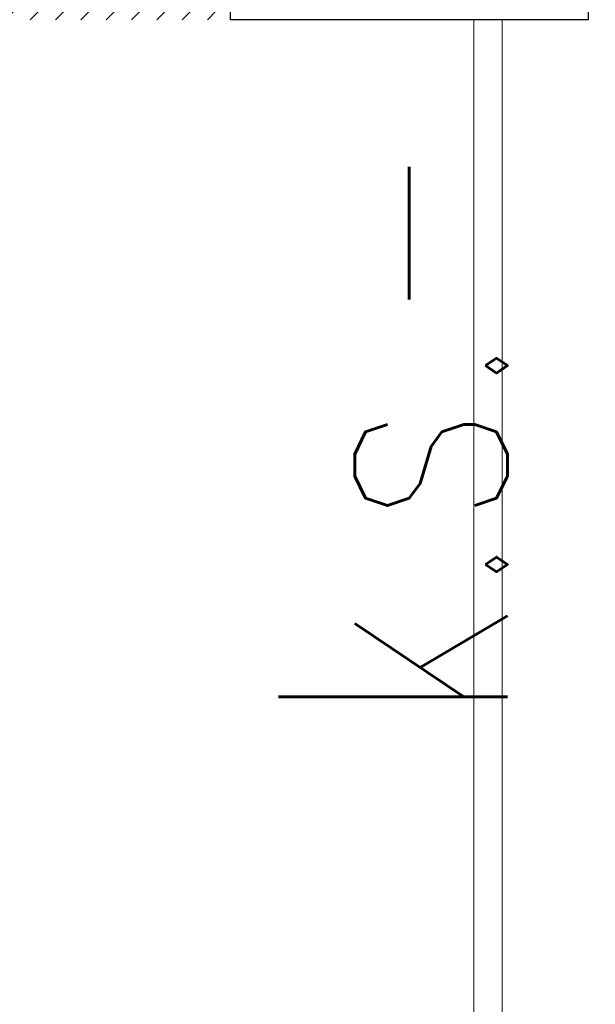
# Model space of a CAD drawing. Header units: inches. Extents: x 27484 to 71626, y -45113 to 39.
# Tile 237 of 256: x 34304 to 34344, y -22978 to -22909. Entities that reach past the tile are written whole.
import ezdxf
from ezdxf.enums import TextEntityAlignment as Align

# ---------------------------------------------------------------- set-up
doc = ezdxf.new("R2010")
doc.units = ezdxf.units.IN
doc.header["$LTSCALE"] = 50
doc.header["$MEASUREMENT"] = 0
doc.layers.add('A-SCIANY', color=5, linetype='Continuous', lineweight=18)
doc.layers.add('A-ść. istn.', color=8, linetype='Continuous', lineweight=0)
for name, color, linetype in [('B-IWE', 2, 'Continuous'), ('R-MET-IWE', 2, 'Continuous'), ('rz_wentylacja', 10, 'Continuous')]:
    doc.layers.add(name, color=color, linetype=linetype)
doc.styles.get("Standard").update_dxf_attribs({"font": 'romans.shx'})

# ---------------------------------------------------------------- blocks, each defined once
blk = doc.blocks.new('IWE0W011')
at = {"layer": 'B-IWE'}
blk.add_lwpolyline([(0, 0), (25, 0), (25, 25), (0, 25), (0, 0)], dxfattribs=at)
at = {"layer": 'R-MET-IWE', "width": 0.75}
blk.add_attdef('NR', text='', height=9.5, dxfattribs=at).set_placement((12.5, 37), align=Align.MIDDLE)

msp = doc.modelspace()

# ---------------------------------------------------------------- hatches: boundary and pattern name
at = {"layer": 'A-ść. istn.', "ltscale": 0.1}
h = msp.add_hatch(dxfattribs=at)
h.set_pattern_fill('ANSI31', color=256, scale=10)
h.set_pattern_definition([(45, (31560.1443, -34930.5661), (-0.88388348, 0.88388348), [])])
h.paths.add_polyline_path([(34292.48247, -22883.96968), (34317.48247, -22883.96968), (34317.48247, -22908.96968), (34292.48247, -22908.96968)])
h.paths.add_polyline_path([(34772.48247, -22883.96968), (34797.48247, -22883.96968), (34797.48247, -22908.96968), (34772.48247, -22908.96968)])

# ---------------------------------------------------------------- linework, layer by layer
at = {"layer": 'A-SCIANY', "color": 2, "ltscale": 3}
for p, q in [((34335.48246, -23048.96968), (34335.48246, -22908.96968)), ((34337.48246, -23048.96968), (34337.48246, -22908.96968))]:
    msp.add_line(p, q, dxfattribs=at)

# ---------------------------------------------------------------- block references
at = {"layer": 'rz_wentylacja'}
ref = msp.add_blockref('IWE0W011', (34318.48246, -22883.96968), dxfattribs=dict(at, xscale=-1, rotation=180))
ref.add_attrib('NR', 'k.s.-', (34337.83816, -22958.33264), dxfattribs={"layer": 'R-MET-IWE', "height": 16, "rotation": 90, "width": 0.75})

doc.saveas('drawing.dxf')
